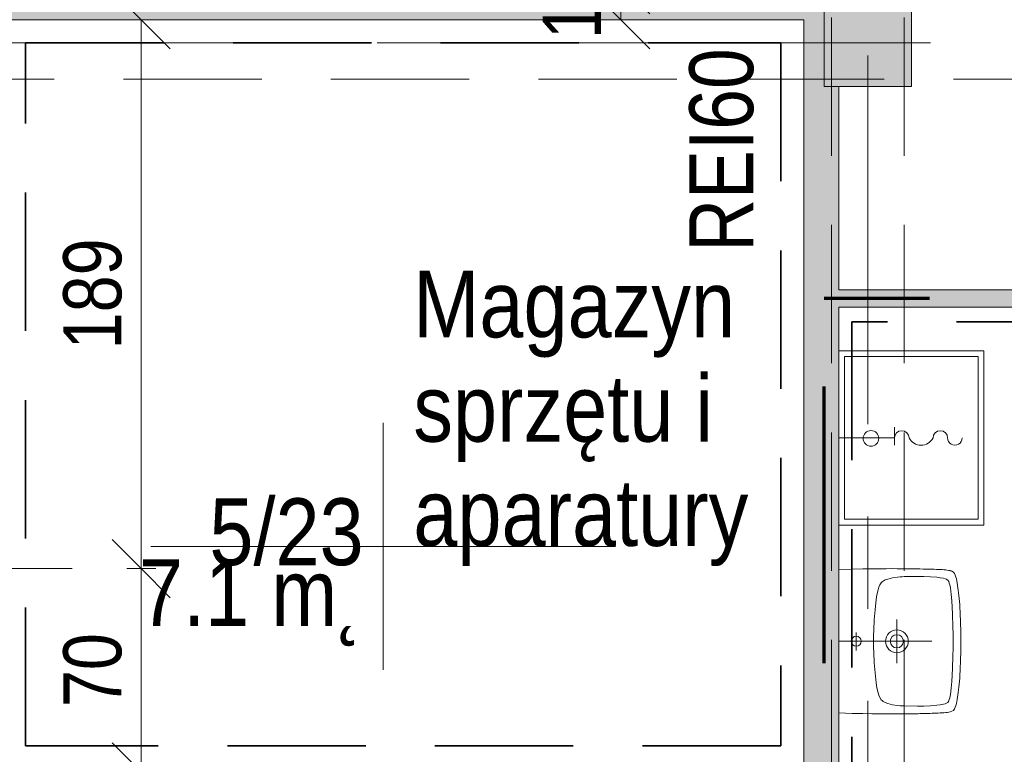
# Model space of a CAD drawing. Header units: centimetres. Extents: x -1631 to 21770, y -8842 to 3590.
# Tile 44 of 87: x -305 to 34, y 643 to 896. Entities that reach past the tile are written whole.
import ezdxf

# ---------------------------------------------------------------- set-up
doc = ezdxf.new("R2010")
doc.units = ezdxf.units.CM
for name, pattern in [('Długa kreska', [142.875, 95.25, -47.625]), ('Hidden', [71.4375, 47.625, -23.8125]), ('Oś', [222.25, 127, -31.75, 31.75, -31.75]), ('Ukryte', [71.438, 47.625, -23.813])]:
    doc.linetypes.add(name, pattern=pattern)
for name, color, linetype, lineweight in [('A-ANNO-DIMS', 211, 'Continuous', 13), ('A-ANNO-DIMS-100', 211, 'Continuous', 13), ('A-ANNO-NOTE', 131, 'Continuous', 9), ('A-AREA-IDEN', 2, 'Continuous', 13), ('A-DETL', 90, 'Continuous', 9), ('A-DETL-HDLN', 90, 'Ukryte', 9), ('A-WALL', 113, 'Continuous', 13), ('A-WALL-PATT', 111, 'Continuous', 13), ('G-ANNO-TEXT', 231, 'Continuous', 13), ('P-SANR-FIXT', 6, 'Continuous', 9), ('S-COLS', 52, 'Continuous', 13), ('S-GRID', 1, 'Continuous', 13)]:
    doc.layers.add(name, color=color, linetype=linetype, lineweight=lineweight)
doc.styles.add('Arial Narrow', font='ARIALN.TTF', dxfattribs={"height": 22})
doc.styles.add('Arial Narrow_5', font='ARIALN.TTF', dxfattribs={"height": 20})
doc.styles.add('Arial_11', font='arial.ttf', dxfattribs={"width": 0.85, "height": 23})
doc.dimstyles.new('Diagonal_1_100__0__wewnętrzne_1', dxfattribs={"dimscale": 30.48, "dimtxt": 20.468619, "dimasz": 0.656168, "dimexe": 0.164042, "dimexo": 0.0625, "dimgap": 0.032808, "dimtad": 1, "dimdec": 0, "dimdsep": 46, "dimtxsty": 'Arial Narrow_5', "dimblk1": 'OBLIQUE', "dimblk2": 'OBLIQUE', "dimsah": 1, "dimcen": 0.09, "dimazin": 0, "dimtfac": 1, "dimtdec": 4, "dimtix": 1, "dimtmove": 0, "dimatfit": 3, "dimfxl": 0, "dimtvp": 1, "dimtolj": 1, "dimtzin": 0, "dimarcsym": 0})

# ---------------------------------------------------------------- blocks, each defined once
blk = doc.blocks.new('M_Concrete-Square-Column - 300 x 300mm-1794508-5_piętro III __10_50 m_ - stan projektowany')
at = {"layer": 'S-COLS', "lineweight": 9}
blk.add_hatch(color=254, dxfattribs=at).paths.add_polyline_path([(15, -15), (15, 15), (-15, 15), (-15, -15)], flags=0)
for p, q in [((15, 15), (-15, 15)), ((-15, 15), (-15, -15)), ((15, -15), (15, 15)), ((-15, -15), (15, -15))]:
    blk.add_line(p, q, dxfattribs=at)
blk = doc.blocks.new('Umywalka koło Nova Pro - Pro 50-1205816-5_piętro III __10_50 m_ - stan projektowany')
at = {"layer": 'P-SANR-FIXT'}
for p, q in [((-2.28, 47.44), (-1.24, 47.52)), ((-1.24, 47.52), (-2.28, 47.44)), ((-1.24, 47.52), (-0.15, 47.63)), ((-0.15, 47.63), (-1.24, 47.52)), ((-0.15, 47.63), (1.05, 47.71)), ((1.05, 47.71), (-0.15, 47.63)), ((1.05, 47.71), (2.3, 47.76)), ((2.3, 47.76), (1.05, 47.71)), ((2.3, 47.76), (3.66, 47.84)), ((3.66, 47.84), (2.3, 47.76)), ((3.66, 47.84), (5.12, 47.89)), ((5.12, 47.89), (3.66, 47.84)), ((5.12, 47.89), (6.72, 47.95)), ((6.72, 47.95), (5.12, 47.89)), ((6.72, 47.95), (8.45, 47.97)), ((8.45, 47.97), (6.72, 47.95)), ((8.45, 47.97), (10.4, 48)), ((10.4, 48), (8.45, 47.97)), ((10.4, 48), (14.63, 48)), ((14.63, 48), (10.4, 48)), ((14.63, 48), (16.55, 47.97)), ((16.55, 47.97), (14.63, 48)), ((16.55, 47.97), (18.31, 47.95)), ((18.31, 47.95), (16.55, 47.97)), ((18.31, 47.95), (19.88, 47.89)), ((19.88, 47.89), (18.31, 47.95)), ((19.88, 47.89), (21.34, 47.84)), ((21.34, 47.84), (19.88, 47.89)), ((21.34, 47.84), (22.7, 47.76)), ((22.7, 47.76), (21.34, 47.84)), ((22.7, 47.76), (23.98, 47.71)), ((23.98, 47.71), (22.7, 47.76)), ((23.98, 47.71), (25.15, 47.63)), ((25.15, 47.63), (23.98, 47.71)), ((25.15, 47.63), (26.24, 47.52)), ((26.24, 47.52), (25.15, 47.63)), ((26.24, 47.52), (27.31, 47.44)), ((27.31, 47.44), (26.24, 47.52)), ((-11.92, 43.87), (-11.82, 44.38)), ((-11.82, 44.38), (-11.71, 44.67)), ((-11.6, 44.96), (-11.79, 44.38)), ((-11.71, 44.67), (-11.6, 44.96)), ((-11.6, 44.96), (-11.26, 45.47)), ((-11.26, 45.47), (-11.6, 44.96)), ((-11.26, 45.47), (-10.8, 45.84)), ((-10.8, 45.84), (-11.26, 45.47)), ((-10.8, 45.84), (-10.24, 46.11)), ((-10.24, 46.11), (-10.8, 45.84)), ((-10.24, 46.11), (-9.61, 46.32)), ((-9.61, 46.32), (-10.24, 46.11)), ((-9.61, 46.32), (-8.94, 46.51)), ((-8.94, 46.51), (-9.61, 46.32)), ((-8.94, 46.51), (-8.25, 46.64)), ((-8.25, 46.64), (-8.94, 46.51)), ((-8.25, 46.64), (-7.5, 46.8)), ((-7.5, 46.8), (-8.25, 46.64)), ((-7.53, 44.06), (-6.97, 44.22)), ((-7.5, 46.8), (-6.73, 46.91)), ((-6.73, 46.91), (-7.5, 46.8)), ((-6.97, 44.22), (-5.88, 44.43)), ((-6.73, 46.91), (-5.93, 47.04)), ((-5.93, 47.04), (-6.73, 46.91)), ((-5.93, 47.04), (-5.1, 47.15)), ((-5.1, 47.15), (-5.93, 47.04)), ((-5.88, 44.43), (-3.64, 44.75)), ((-5.1, 47.15), (-4.2, 47.25)), ((-4.2, 47.25), (-5.1, 47.15)), ((-4.2, 47.25), (-3.27, 47.36)), ((-3.27, 47.36), (-4.2, 47.25)), ((-3.64, 44.75), (-1.4, 44.94)), ((-3.27, 47.36), (-2.28, 47.44)), ((-2.28, 47.44), (-3.27, 47.36)), ((-1.4, 44.94), (3.1, 45.18)), ((3.1, 45.18), (7.6, 45.31)), ((7.6, 45.31), (9.86, 45.39)), ((9.86, 45.39), (11.04, 45.42)), ((11.04, 45.42), (11.7, 45.42)), ((11.7, 45.42), (12.5, 45.44)), ((12.5, 45.44), (13.3, 45.42)), ((13.3, 45.42), (13.99, 45.42)), ((13.99, 45.42), (15.14, 45.39)), ((15.14, 45.39), (17.4, 45.31)), ((17.4, 45.31), (21.9, 45.18)), ((21.9, 45.18), (26.4, 44.94)), ((26.4, 44.94), (28.64, 44.75)), ((27.31, 47.44), (28.29, 47.36)), ((28.29, 47.36), (27.31, 47.44)), ((28.29, 47.36), (29.23, 47.25)), ((29.23, 47.25), (28.29, 47.36)), ((28.64, 44.75), (30.88, 44.43)), ((29.23, 47.25), (30.1, 47.15)), ((30.1, 47.15), (29.23, 47.25)), ((30.1, 47.15), (30.93, 47.04)), ((30.93, 47.04), (30.1, 47.15)), ((30.88, 44.43), (31.97, 44.22)), ((30.93, 47.04), (31.76, 46.91)), ((31.76, 46.91), (30.93, 47.04)), ((31.76, 46.91), (32.5, 46.8)), ((32.5, 46.8), (31.76, 46.91)), ((31.97, 44.22), (32.53, 44.06)), ((32.5, 46.8), (33.25, 46.64)), ((33.25, 46.64), (32.5, 46.8)), ((33.25, 46.64), (33.97, 46.51)), ((33.97, 46.51), (33.25, 46.64)), ((33.97, 46.51), (34.63, 46.32)), ((34.63, 46.32), (33.97, 46.51)), ((34.63, 46.32), (35.24, 46.11)), ((35.24, 46.11), (34.63, 46.32)), ((35.24, 46.11), (35.8, 45.84)), ((35.8, 45.84), (35.24, 46.11)), ((35.8, 45.84), (36.28, 45.47)), ((36.28, 45.47), (35.8, 45.84)), ((36.28, 45.47), (36.6, 44.96)), ((36.6, 44.96), (36.28, 45.47)), ((36.6, 44.96), (36.82, 44.38)), ((36.82, 44.38), (36.92, 43.87)), ((-12.22, 40.28), (-12.19, 40.94)), ((-12.19, 40.94), (-12.16, 41.58)), ((-12.16, 41.58), (-12.14, 42.22)), ((-12.14, 42.22), (-12.08, 42.81)), ((-12.08, 42.81), (-12, 43.37)), ((-12, 43.37), (-11.92, 43.87)), ((-9.53, 39.82), (-9.39, 40.94)), ((-9.39, 40.94), (-9.21, 42.03)), ((-9.21, 42.03), (-9.05, 42.59)), ((-9.05, 42.59), (-8.86, 43.1)), ((-8.86, 43.1), (-8.7, 43.34)), ((-8.7, 43.34), (-8.51, 43.55)), ((-8.51, 43.55), (-8.03, 43.85)), ((-8.03, 43.85), (-7.53, 44.06)), ((32.53, 44.06), (33.06, 43.85)), ((33.06, 43.85), (33.54, 43.55)), ((33.54, 43.55), (33.73, 43.34)), ((33.73, 43.34), (33.86, 43.1)), ((33.86, 43.1), (34.07, 42.59)), ((34.07, 42.59), (34.21, 42.03)), ((34.21, 42.03), (34.39, 40.94)), ((34.39, 40.94), (34.53, 39.82)), ((36.92, 43.87), (37.03, 43.37)), ((37.03, 43.37), (37.08, 42.81)), ((37.08, 42.81), (37.14, 42.22)), ((37.14, 42.22), (37.16, 41.58)), ((37.16, 41.58), (37.19, 40.94)), ((37.19, 40.94), (37.22, 40.28)), ((-12.35, 36.65), (-12.32, 37.43)), ((-12.32, 37.43), (-12.3, 38.17)), ((-12.3, 38.17), (-12.27, 38.89)), ((-12.27, 38.89), (-12.24, 39.61)), ((-12.24, 39.61), (-12.22, 40.28)), ((-9.79, 35.32), (-9.71, 37.56)), ((-9.71, 37.56), (-9.53, 39.82)), ((12.5, 6), (12.5, 38)), ((34.53, 39.82), (34.71, 37.56)), ((34.71, 37.56), (34.82, 35.32)), ((37.22, 40.28), (37.24, 39.61)), ((37.24, 39.61), (37.27, 38.89)), ((37.27, 38.89), (37.3, 38.17)), ((37.3, 38.17), (37.32, 37.43)), ((37.32, 37.43), (37.35, 36.65)), ((-12.4, 33.88), (-12.38, 35.06)), ((-12.38, 35.06), (-12.35, 35.88)), ((-12.35, 35.88), (-12.35, 36.65)), ((-9.84, 33.06), (-9.79, 35.32)), ((34.82, 35.32), (34.84, 33.06)), ((37.35, 36.65), (37.35, 35.88)), ((37.35, 35.88), (37.38, 35.06)), ((37.38, 35.06), (37.4, 33.88)), ((-12.46, 30.5), (-12.43, 31.46)), ((-12.43, 32.39), (-12.4, 33.3)), ((-12.43, 31.46), (-12.43, 32.39)), ((-12.4, 33.3), (-12.4, 33.88)), ((-9.76, 28.56), (-9.84, 33.06)), ((34.84, 33.06), (34.76, 28.56)), ((37.4, 33.88), (37.43, 33.3)), ((37.43, 33.3), (37.43, 32.39)), ((37.43, 32.39), (37.46, 31.46)), ((37.46, 31.46), (37.46, 30.5)), ((-12.48, 27.81), (-12.46, 29.49)), ((-12.48, 26.13), (-12.48, 27.81)), ((-12.46, 29.49), (-12.46, 30.5)), ((-9.74, 27.87), (-9.76, 28.56)), ((-9.71, 27.55), (-9.74, 27.87)), ((-9.69, 27.15), (-9.71, 27.55)), ((-9.61, 26.27), (-9.69, 27.15)), ((34.69, 27.15), (34.63, 26.27)), ((34.71, 27.55), (34.69, 27.15)), ((34.74, 27.87), (34.71, 27.55)), ((34.76, 28.56), (34.74, 27.87)), ((37.46, 30.5), (37.48, 29.49)), ((37.48, 29.49), (37.48, 27.81)), ((37.48, 27.81), (37.51, 26.13)), ((-12.51, 24.3), (-12.48, 26.13)), ((-12.48, 22.27), (-12.51, 24.3)), ((-9.37, 24.54), (-9.61, 26.27)), ((-8.91, 22.86), (-9.37, 24.54)), ((20.01, 26), (5.01, 26)), ((34.37, 24.54), (33.91, 22.86)), ((34.63, 26.27), (34.37, 24.54)), ((37.51, 26.13), (37.51, 22.27)), ((-12.48, 19.98), (-12.48, 22.27)), ((-8.62, 22.03), (-8.91, 22.86)), ((-8.19, 21.26), (-8.62, 22.03)), ((-7.93, 20.91), (-8.19, 21.26)), ((-7.61, 20.62), (-7.93, 20.91)), ((-6.89, 20.14), (-7.61, 20.62)), ((32.61, 20.62), (31.89, 20.14)), ((32.93, 20.91), (32.61, 20.62)), ((33.19, 21.26), (32.93, 20.91)), ((33.62, 22.03), (33.19, 21.26)), ((33.91, 22.86), (33.62, 22.03)), ((37.51, 22.27), (37.48, 19.98)), ((-12.45, 17.35), (-12.48, 19.98)), ((-12.4, 14.28), (-12.45, 17.35)), ((-6.09, 19.8), (-6.89, 20.14)), ((-5.24, 19.53), (-6.09, 19.8)), ((-3.53, 19.16), (-5.24, 19.53)), ((-1.83, 18.89), (-3.53, 19.16)), ((1.66, 18.49), (-1.83, 18.89)), ((5.15, 18.2), (1.66, 18.49)), ((8.64, 18.06), (5.15, 18.2)), ((10.37, 18.01), (8.64, 18.06)), ((14.63, 18.01), (10.37, 18.01)), ((16.36, 18.06), (14.63, 18.01)), ((19.88, 18.2), (16.36, 18.06)), ((23.34, 18.49), (19.88, 18.2)), ((26.83, 18.89), (23.34, 18.49)), ((28.56, 19.16), (26.83, 18.89)), ((30.26, 19.53), (28.56, 19.16)), ((31.09, 19.8), (30.26, 19.53)), ((31.89, 20.14), (31.09, 19.8)), ((37.45, 17.35), (37.4, 14.28)), ((37.48, 19.98), (37.45, 17.35)), ((-12.32, 10.58), (-12.4, 14.28)), ((37.4, 14.28), (37.32, 10.58)), ((-12.19, 6), (-12.32, 10.58)), ((15.72, 12.02), (9.46, 12.02)), ((37.32, 10.58), (37.19, 6))]:
    blk.add_line(p, q, dxfattribs=at)
for centre, radius in [((12.51, 26), 3.92), ((12.51, 26), 2.28), ((12.5, 12.02), 1.72)]:
    blk.add_circle(centre, radius, dxfattribs=at)
blk = doc.blocks.new('zawór czerpalny ze złączką - zawór czerpalny ze złączką-828519-5_piętro III __10_50 m_ - stan projektowany')
at = {"layer": 'P-SANR-FIXT'}
for p, q in [((-19.18, 2.5), (-19.18, -3.71)), ((0, 0), (-19.18, 0))]:
    blk.add_line(p, q, dxfattribs=at)
for centre, radius, start, end in [((-39.97, 0), 2.5, 360, 180), ((-34.97, 0), 2.5, 180, 0), ((-28.33, -2.18), 4.68, 27.7893, 152.2107), ((-21.68, 0), 2.5, 180, 360)]:
    blk.add_arc(centre, radius, start, end, dxfattribs=at)
blk = doc.blocks.new('zlew - Type 1-1332169-5_piętro III __10_50 m_ - stan projektowany')
at = {"layer": 'P-SANR-FIXT'}
for p, q in [((-17.5, 6), (-17.5, 56)), ((-17.5, 56), (42.5, 56)), ((42.5, 56), (42.5, 6)), ((-15.5, 8), (-15.5, 54)), ((-15.5, 54), (40.5, 54)), ((40.5, 54), (40.5, 8)), ((40.5, 8), (-15.5, 8))]:
    blk.add_line(p, q, dxfattribs=at)
blk.add_circle((12.66, 17.08), 2.7, dxfattribs=at)
blk = doc.blocks.new('DIMBLOCK47-5_piętro III __10_50 m_ - stan projektowany')
at = {"layer": 'A-ANNO-DIMS-100', "transparency": 16777216}
for p, q in [((-97.68, 908.33), (-107.68, 918.33)), ((-97.68, 896.33), (-107.68, 906.33)), ((-102.68, 908.33), (-92.68, 908.33)), ((-97.68, 908.33), (-102.68, 908.33)), ((-97.68, 896.33), (-97.68, 908.33)), ((-97.68, 908.33), (-87.68, 898.33)), ((-102.68, 896.33), (-92.68, 896.33)), ((-97.68, 896.33), (-102.68, 896.33)), ((-97.68, 896.33), (-87.68, 886.33))]:
    blk.add_line(p, q, dxfattribs=at)
at = {"layer": 'A-ANNO-DIMS-100', "color": 0, "transparency": 16777216, "insert": (-124.53, 889.65), "char_height": 20, "width": 30.4105, "attachment_point": 1, "rotation": 90, "line_spacing_factor": 0.974696, "style": 'Arial Narrow_5'}
blk.add_mtext('12', dxfattribs=at)
blk = doc.blocks.new('_Oblique')
at = {"color": 0, "linetype": 'ByBlock', "lineweight": -2}
blk.add_line((-0.5, -0.5), (0.5, 0.5), dxfattribs=at)
blk = doc.blocks.new('DIMBLOCK100-5_piętro III __10_50 m_ - stan projektowany')
at = {"layer": 'A-ANNO-DIMS-100', "transparency": 16777216}
for p, q in [((-262.8, 707.33), (-272.8, 717.33)), ((-267.8, 707.33), (-257.8, 707.33)), ((-262.8, 707.33), (-267.8, 707.33)), ((-262.8, 637.33), (-262.8, 707.33)), ((-262.8, 707.33), (-252.8, 697.33)), ((-262.8, 637.33), (-272.8, 647.33)), ((-267.8, 637.33), (-257.8, 637.33)), ((-262.8, 637.33), (-267.8, 637.33)), ((-262.8, 637.33), (-252.8, 627.33))]:
    blk.add_line(p, q, dxfattribs=at)
at = {"layer": 'A-ANNO-DIMS-100', "color": 0, "transparency": 16777216, "insert": (-289.65, 659.65), "char_height": 20, "width": 30.4105, "attachment_point": 1, "rotation": 90, "line_spacing_factor": 0.974696, "style": 'Arial Narrow_5'}
blk.add_mtext('70', dxfattribs=at)
blk = doc.blocks.new('DIMBLOCK101-5_piętro III __10_50 m_ - stan projektowany')
at = {"layer": 'A-ANNO-DIMS-100', "transparency": 16777216}
for p, q in [((-262.8, 896.33), (-272.8, 906.33)), ((-267.8, 896.33), (-257.8, 896.33)), ((-262.8, 896.33), (-267.8, 896.33)), ((-262.8, 707.33), (-262.8, 896.33)), ((-262.8, 896.33), (-252.8, 886.33)), ((-262.8, 707.33), (-272.8, 717.33)), ((-267.8, 707.33), (-257.8, 707.33)), ((-262.8, 707.33), (-267.8, 707.33)), ((-262.8, 707.33), (-252.8, 697.33))]:
    blk.add_line(p, q, dxfattribs=at)
at = {"layer": 'A-ANNO-DIMS-100', "color": 0, "transparency": 16777216, "insert": (-289.65, 782.82), "char_height": 20, "width": 45.6158, "attachment_point": 1, "rotation": 90, "line_spacing_factor": 0.974696, "style": 'Arial Narrow_5'}
blk.add_mtext('189', dxfattribs=at)
blk = doc.blocks.new('METKA_POMIESZCZENIA2 - Rozbudowana krótka - bez ramki-2403173-5_piętro III __10_50 m_ - stan projektowany')
at = {"layer": 'A-AREA-IDEN'}
for p, q in [((0, 0.425), (0, 0)), ((0.0976, 0), (-0.8, 0)), ((-0.8, 0), (0.8, 0)), ((0, 0), (0, -0.425))]:
    blk.add_line(p, q, dxfattribs=at)

msp = doc.modelspace()

# ---------------------------------------------------------------- hatches: boundary and pattern name
at = {"layer": 'A-WALL-PATT'}
for points in [[(-139.62, 896.33), (-34.62, 896.33), (-34.62, 908.33), (-139.62, 908.33), (-139.62, 902.33)], [(-322.62, 896.33), (-139.62, 896.33), (-139.62, 902.33), (-322.62, 902.33)], [(297.38, 797.33), (297.38, 803.33), (-22.62, 803.33), (-22.62, 797.33), (285.38, 797.33)]]:
    msp.add_hatch(color=9, dxfattribs=at).paths.add_polyline_path(points, flags=0)
h = msp.add_hatch(color=9, dxfattribs=at)
h.paths.add_polyline_path([(-22.62, 122.33), (-22.62, 388.33), (-27.62, 388.33), (-27.62, 428.33), (-22.62, 428.33), (-22.62, 465.83), (-34.62, 465.83), (-34.62, 122.33)], flags=0)
h.paths.add_polyline_path([(-34.62, 566.83), (-22.62, 566.83), (-22.62, 873.33), (-27.62, 873.33), (-27.62, 903.33), (-22.62, 903.33), (-22.62, 908.33), (-34.62, 908.33), (-34.62, 625.33)], flags=0)

# ---------------------------------------------------------------- linework, layer by layer
at = {"layer": 'A-ANNO-NOTE', "lineweight": 13}
msp.add_line((-286.62, 707.33), (-376.62, 707.33), dxfattribs=at)
msp.add_line((-286.62, 707.33), (-376.62, 707.33), dxfattribs=at)
at = {"layer": 'A-DETL', "linetype": 'Hidden', "lineweight": 35}
for p, q in [((-302.62, 888.33), (-42.62, 888.33)), ((-302.62, 646.33), (-302.62, 888.33)), ((-42.62, 888.33), (-42.62, 646.33)), ((279.88, 792.33), (-18.11, 792.33)), ((-18.11, 792.33), (-18.11, 580)), ((-42.62, 646.33), (-302.62, 646.33))]:
    msp.add_line(p, q, dxfattribs=at)
at = {"layer": 'A-DETL', "linetype": 'Długa kreska', "lineweight": 70}
for p in [(-27.62, 103.33), (294.38, 800.33)]:
    msp.add_line(p, (-27.62, 800.33), dxfattribs=at)
at = {"layer": 'A-DETL-HDLN'}
for p, q in [((-25.12, 420.83), (-25.12, 2793.33)), ((-0.12, 420.83), (-0.12, 2793.33)), ((-1197.62, 875.83), (1172.38, 875.83))]:
    msp.add_line(p, q, dxfattribs=at)
at = {"layer": 'A-WALL', "lineweight": 9}
for p, q in [((-310.62, 896.33), (-34.62, 896.33)), ((-34.62, 896.33), (-34.62, 637.33)), ((-22.62, 803.33), (-22.62, 873.33)), ((291.38, 803.33), (-22.62, 803.33)), ((-22.62, 575.33), (-22.62, 797.33)), ((-22.62, 797.33), (285.38, 797.33))]:
    msp.add_line(p, q, dxfattribs=at)
at = {"layer": 'S-GRID', "linetype": 'Oś'}
for p, q in [((-12.62, 2884.27), (-12.62, 27.13)), ((1342.46, 888.33), (-1368.76, 888.33))]:
    msp.add_line(p, q, dxfattribs=at)

# ---------------------------------------------------------------- block references
at = {"layer": 'A-AREA-IDEN', "xscale": 99.99999999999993, "yscale": 99.99999999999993, "zscale": 99.99999999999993}
msp.add_blockref('METKA_POMIESZCZENIA2 - Rozbudowana krótka - bez ramki-2403173-5_piętro III __10_50 m_ - stan projektowany', (-179.55, 714.98), dxfattribs=at)
at = {"layer": 'P-SANR-FIXT'}
for name, p, rotation in [('zlew - Type 1-1332169-5_piętro III __10_50 m_ - stan projektowany', (-28.62, 764.83), 270.0000000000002), ('zawór czerpalny ze złączką - zawór czerpalny ze złączką-828519-5_piętro III __10_50 m_ - stan projektowany', (-22.62, 752.33), 180), ('Umywalka koło Nova Pro - Pro 50-1205816-5_piętro III __10_50 m_ - stan projektowany', (-28.62, 694.83), 270.0000000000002)]:
    msp.add_blockref(name, p, dxfattribs=dict(at, rotation=rotation))
at = {"layer": 'S-COLS', "lineweight": 9}
msp.add_blockref('M_Concrete-Square-Column - 300 x 300mm-1794508-5_piętro III __10_50 m_ - stan projektowany', (-12.62, 888.33), dxfattribs=at)

# ---------------------------------------------------------------- texts
at = {"layer": 'A-AREA-IDEN', "char_height": 23, "line_spacing_factor": 0.936439, "style": 'Arial_11'}
for s, insert, width, attachment_point in [('\\pt84.99995,169.9999,255.00008,340.00003,424.99998,509.99993,595.00011,680.00006,765.00001,849.99996,934.99991,1020.00009,1105.00004,1189.99999,1274.99994,1359.99989,1445.00007,1530.00002,1614.99997,1699.99992,1785.0001,1870.00005,1955,2039.99995,2124.9999,2210.00008,2295.00003,2379.99998,2464.99993,2550.00011,2635.00006,2720.00001;Magazyn\\Psprzętu i\\Paparatury', (-169.12, 708.2), 114.75, 7), ('\\pt84.99995,169.9999,255.00008,340.00003,424.99998,509.99993,595.00011,680.00006,765.00001,849.99996,934.99991,1020.00009,1105.00004,1189.99999,1274.99994,1359.99989,1445.00007,1530.00002,1614.99997,1699.99992,1785.0001,1870.00005,1955,2039.99995,2124.9999,2210.00008,2295.00003,2379.99998,2464.99993,2550.00011,2635.00006,2720.00001;5/23', (-186.2, 708.2), 52.87, 9), ('\\pt84.99995,169.9999,255.00008,340.00003,424.99998,509.99993,595.00011,680.00006,765.00001,849.99996,934.99991,1020.00009,1105.00004,1189.99999,1274.99994,1359.99989,1445.00007,1530.00002,1614.99997,1699.99992,1785.0001,1870.00005,1955,2039.99995,2124.9999,2210.00008,2295.00003,2379.99998,2464.99993,2550.00011,2635.00006,2720.00001;7.1 m˛', (-186.2, 710.59), 76.5, 3)]:
    msp.add_mtext(s, dxfattribs=dict(at, insert=insert, width=width, attachment_point=attachment_point))
at = {"layer": 'G-ANNO-TEXT', "color": 1, "insert": (-74.09, 816.44), "char_height": 22, "width": 70.195, "attachment_point": 1, "rotation": 90, "line_spacing_factor": 0.949189, "style": 'Arial Narrow'}
msp.add_mtext('\\pt127.00006,253.9999,380.99996,508.00002,635.00008,761.99992,888.99998,1016.00004,1143.0001,1269.99994,1397,1524.00006,1650.9999,1777.99996,1905.00002,2032.00008,2158.99992,2285.99998,2413.00004,2540.0001,2666.99994,2794,2921.00006,3047.9999,3174.99996,3302.00002,3429.00008,3555.99992,3682.99998,3810.00004,3937.0001,4063.99994;REI60', dxfattribs=at)

# ---------------------------------------------------------------- dimensions: what is measured, and where the dimension line sits
at = {"layer": 'A-ANNO-DIMS'}
for base, p1, p2, override, picture, middle in [((-97.68, 908.33), (-102.68, 896.33), (-102.68, 908.33), {"dimpost": '<>', "dimfxl": 12}, 'DIMBLOCK47-5_piętro III __10_50 m_ - stan projektowany', (-108.73, 902.33)), ((-262.8, 896.33), (-267.8, 707.33), (-267.8, 896.33), {"dimpost": '<>', "dimfxl": 189}, 'DIMBLOCK101-5_piętro III __10_50 m_ - stan projektowany', (-274.01, 801.83)), ((-262.8, 707.33), (-267.8, 637.33), (-267.8, 707.33), {"dimpost": '<>', "dimfxl": 70}, 'DIMBLOCK100-5_piętro III __10_50 m_ - stan projektowany', (-274.01, 672.33))]:
    dim = msp.add_linear_dim(base=base, p1=p1, p2=p2, angle=90, dimstyle='Diagonal_1_100__0__wewnętrzne_1', override=override, dxfattribs=at)
    dim.commit()
    dim.dimension.update_dxf_attribs({"geometry": picture, "text_midpoint": middle})

doc.saveas('drawing.dxf')
